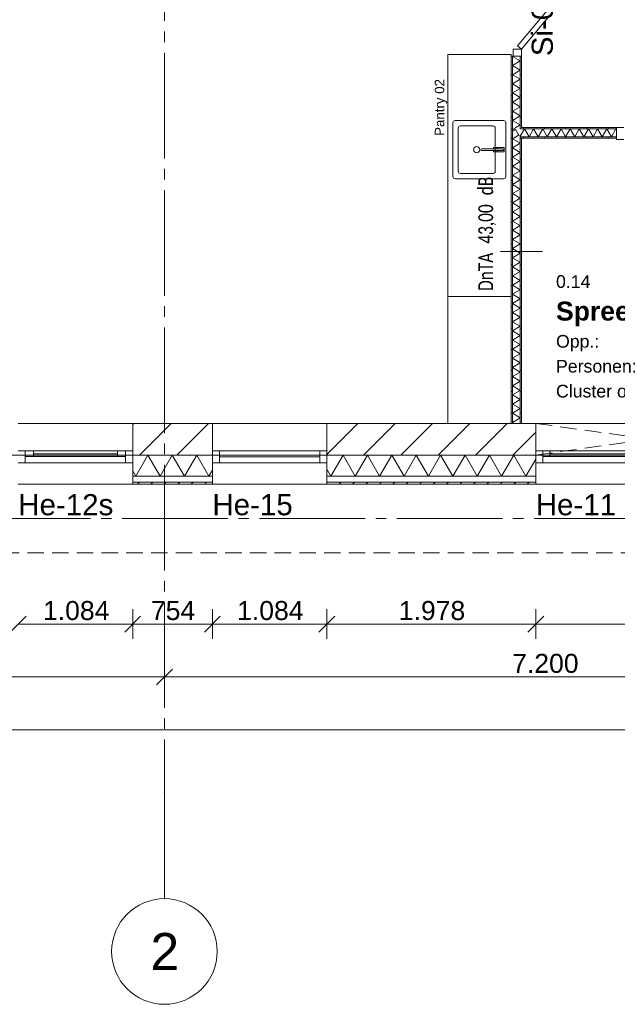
# Model space of a CAD drawing. Header units: millimetres. Extents: x 10 to 584, y 10 to 831.
# Tile 4 of 79: x 136 to 193, y 213 to 306. Entities that reach past the tile are written whole.
import ezdxf
from ezdxf.xclip import XClip

# ---------------------------------------------------------------- set-up
doc = ezdxf.new("R2010")
doc.units = ezdxf.units.MM
doc.header["$MEASUREMENT"] = 0
doc.header["$XCLIPFRAME"] = 0
for name, pattern in [('B0204', [13, 10, -1, 1, -1]), ('B0701', [2.3412, 1.56, -0.7812]), ('B0703', [4.687, 3.125, -1.562])]:
    doc.linetypes.add(name, pattern=pattern)
for name, color, linetype in [('21 Buitenwanden', 7, 'Continuous'), ('21 Buitenwanden Doorsnede-arcering', 7, 'Continuous'), ('21 Buitenwanden Laagscheidingslijnen', 7, 'Continuous'), ('21 Buitenwanden Raamlabels', 7, 'Continuous'), ('21 Buitenwanden Ramen', 7, 'Continuous'), ('22 NC Binnenwanden', 7, 'Continuous'), ('22 NC Binnenwanden Deuren', 7, 'Continuous'), ('22 NC Binnenwanden Deurlabels', 7, 'Continuous'), ('22 NC Binnenwanden Doorsnede-arcering', 7, 'Continuous'), ('22 NC Binnenwanden Laagscheidingslijnen', 7, 'Continuous'), ('23 Vloeren', 7, 'Continuous'), ('73 Keuken', 7, 'Continuous'), ('74 Sanitair', 7, 'Continuous'), ('82 Interieur', 7, 'Continuous'), ('A Stramien', 7, 'Continuous'), ('Maatvoering 1_ 50_100', 7, 'Continuous'), ('Tekst_dim 1_ 50_100', 7, 'Continuous'), ('Z Ruimtefuncties', 7, 'Continuous')]:
    doc.layers.add(name, color=color, linetype=linetype)
doc.styles.add('GENERATED_STYLE_1', font='txt')
doc.styles.add('GENERATED_STYLE_2', font='txt')
doc.styles.add('GENERATED_STYLE_3', font='txt')
pattern_1 = [(45, (78, 259.1879), (-0.636396, 0.636396), [])]
pattern_2 = [(45, (78, 259.188), (-1.767767, 1.767767), [])]
pattern_3 = [(90, (78, 259.1879), (-2, 0), [])]
pattern_4 = [(180, (78, 259.1879), (0, 2), [])]

# ---------------------------------------------------------------- blocks, each defined once
blk = doc.blocks.new('*X17')
at = {"layer": '21 Buitenwanden Doorsnede-arcering', "color": 7, "linetype": 'Continuous', "lineweight": 0}
for p, q in [((147.282, 263.188), (148.437, 265.188)), ((149.591, 263.188), (148.437, 265.188)), ((149.591, 263.188), (150.746, 265.188)), ((151.901, 263.188), (150.746, 265.188)), ((151.901, 263.188), (153.056, 265.188)), ((154.21, 263.188), (153.056, 265.188)), ((154.21, 263.188), (154.538, 263.755)), ((147.282, 263.188), (146.995, 263.686))]:
    blk.add_line(p, q, dxfattribs=at)
blk = doc.blocks.new('*X18')
at = {"layer": '21 Buitenwanden Doorsnede-arcering', "color": 7, "linetype": 'Continuous', "lineweight": 0}
for p, q in [((165.757, 263.188), (166.912, 265.188)), ((168.067, 263.188), (166.912, 265.188)), ((168.067, 263.188), (169.221, 265.188)), ((170.376, 263.188), (169.221, 265.188)), ((170.376, 263.188), (171.531, 265.188)), ((172.685, 263.188), (171.531, 265.188)), ((172.685, 263.188), (173.84, 265.188)), ((174.995, 263.188), (173.84, 265.188)), ((174.995, 263.188), (176.15, 265.188)), ((177.304, 263.188), (176.15, 265.188)), ((177.304, 263.188), (178.459, 265.188)), ((179.614, 263.188), (178.459, 265.188)), ((179.614, 263.188), (180.768, 265.188)), ((181.923, 263.188), (180.768, 265.188)), ((181.923, 263.188), (183.078, 265.188)), ((184.232, 263.188), (183.078, 265.188)), ((184.232, 263.188), (185.158, 264.79)), ((165.757, 263.188), (165.378, 263.846))]:
    blk.add_line(p, q, dxfattribs=at)
blk = doc.blocks.new('*X230')
at = {"layer": '22 NC Binnenwanden Doorsnede-arcering', "color": 7, "linetype": 'Continuous', "lineweight": 0}
for p, q in [((183.12, 295.886), (183.222, 296.063)), ((183.603, 295.403), (183.222, 296.063)), ((183.669, 295.337), (183.693, 295.379))]:
    blk.add_line(p, q, dxfattribs=at)
blk = doc.blocks.new('*X231')
at = {"layer": '22 NC Binnenwanden Doorsnede-arcering', "color": 7, "linetype": 'Continuous', "lineweight": 0}
for p, q in [((183.693, 295.379), (184.088, 296.063)), ((184.521, 295.313), (184.088, 296.063)), ((184.521, 295.313), (184.954, 296.063)), ((185.387, 295.313), (184.954, 296.063)), ((185.387, 295.313), (185.82, 296.063)), ((186.253, 295.313), (185.82, 296.063)), ((186.253, 295.313), (186.686, 296.063)), ((187.119, 295.313), (186.686, 296.063)), ((187.119, 295.313), (187.552, 296.063)), ((187.985, 295.313), (187.552, 296.063)), ((187.985, 295.313), (188.418, 296.063)), ((188.851, 295.313), (188.418, 296.063)), ((188.851, 295.313), (189.284, 296.063)), ((189.717, 295.313), (189.284, 296.063)), ((189.717, 295.313), (190.15, 296.063)), ((190.583, 295.313), (190.15, 296.063)), ((190.583, 295.313), (191.016, 296.063)), ((191.449, 295.313), (191.016, 296.063)), ((191.449, 295.313), (191.882, 296.063)), ((192.315, 295.313), (191.882, 296.063)), ((192.315, 295.313), (192.748, 296.063)), ((192.818, 295.942), (192.748, 296.063))]:
    blk.add_line(p, q, dxfattribs=at)
blk = doc.blocks.new('*X487')
at = {"layer": '22 NC Binnenwanden Doorsnede-arcering', "color": 7, "linetype": 'Continuous', "lineweight": 0}
for p, q in [((183.264, 295.313), (182.943, 295.128)), ((183.693, 294.695), (182.943, 295.128)), ((183.693, 294.695), (182.943, 294.262)), ((183.693, 293.829), (182.943, 294.262)), ((183.693, 293.829), (182.943, 293.396)), ((183.693, 292.963), (182.943, 293.396)), ((183.693, 292.963), (182.943, 292.53)), ((183.693, 292.097), (182.943, 292.53)), ((183.693, 292.097), (182.943, 291.664)), ((183.693, 291.231), (182.943, 291.664)), ((183.693, 291.231), (182.943, 290.798)), ((183.693, 290.365), (182.943, 290.798)), ((183.693, 290.365), (182.943, 289.932)), ((183.693, 289.499), (182.943, 289.932)), ((183.693, 289.499), (182.943, 289.066)), ((183.693, 288.633), (182.943, 289.066)), ((183.693, 288.633), (182.943, 288.2)), ((183.693, 287.767), (182.943, 288.2)), ((183.693, 287.767), (182.943, 287.334)), ((183.693, 286.901), (182.943, 287.334)), ((183.693, 286.901), (182.943, 286.468)), ((183.693, 286.035), (182.943, 286.468)), ((183.693, 286.035), (182.943, 285.602)), ((183.693, 285.169), (182.943, 285.602)), ((183.693, 285.169), (182.943, 284.736)), ((183.693, 284.303), (182.943, 284.736)), ((183.693, 284.303), (182.943, 283.87)), ((183.693, 283.437), (182.943, 283.87)), ((183.693, 283.437), (182.943, 283.004)), ((183.693, 282.571), (182.943, 283.004)), ((183.693, 282.571), (182.943, 282.138)), ((183.693, 281.705), (182.943, 282.138)), ((183.693, 281.705), (182.943, 281.272)), ((183.693, 280.839), (182.943, 281.272)), ((183.693, 280.839), (182.943, 280.406)), ((183.693, 279.973), (182.943, 280.406)), ((183.693, 279.973), (182.943, 279.539)), ((183.693, 279.106), (182.943, 279.539)), ((183.693, 279.106), (182.943, 278.673)), ((183.693, 278.24), (182.943, 278.673)), ((183.693, 278.24), (182.943, 277.807)), ((183.693, 277.374), (182.943, 277.807)), ((183.693, 277.374), (182.943, 276.941)), ((183.693, 276.508), (182.943, 276.941)), ((183.693, 276.508), (182.943, 276.075)), ((183.693, 275.642), (182.943, 276.075)), ((183.693, 275.642), (182.943, 275.209)), ((183.693, 274.776), (182.943, 275.209)), ((183.693, 274.776), (182.943, 274.343)), ((183.693, 273.91), (182.943, 274.343)), ((183.693, 273.91), (182.943, 273.477)), ((183.693, 273.044), (182.943, 273.477)), ((183.693, 273.044), (182.943, 272.611)), ((183.693, 272.178), (182.943, 272.611)), ((183.693, 272.178), (182.943, 271.745)), ((183.693, 271.312), (182.943, 271.745)), ((183.693, 271.312), (182.943, 270.879)), ((183.693, 270.446), (182.943, 270.879)), ((183.693, 270.446), (182.943, 270.013)), ((183.693, 269.58), (182.943, 270.013)), ((183.693, 269.58), (182.943, 269.147)), ((183.693, 268.714), (182.943, 269.147)), ((183.693, 268.714), (182.943, 268.281)), ((183.105, 268.188), (182.943, 268.281))]:
    blk.add_line(p, q, dxfattribs=at)
blk = doc.blocks.new('*X488')
at = {"layer": '22 NC Binnenwanden Doorsnede-arcering', "color": 7, "linetype": 'Continuous', "lineweight": 0}
for p, q in [((182.987, 296.019), (182.943, 295.994)), ((183.106, 295.9), (182.943, 295.994)), ((183.536, 295.47), (183.264, 295.313))]:
    blk.add_line(p, q, dxfattribs=at)
blk = doc.blocks.new('*X498')
at = {"layer": '22 NC Binnenwanden Doorsnede-arcering', "color": 7, "linetype": 'Continuous', "lineweight": 0}
blk.add_line((183.279, 296.188), (183.063, 296.063), dxfattribs=at)
blk = doc.blocks.new('*X499')
at = {"layer": '22 NC Binnenwanden Doorsnede-arcering', "color": 7, "linetype": 'Continuous', "lineweight": 0}
for p, q in [((182.97, 302.938), (182.943, 302.922)), ((183.693, 302.489), (182.943, 302.922)), ((183.693, 302.489), (182.943, 302.056)), ((183.693, 301.623), (182.943, 302.056)), ((183.693, 301.623), (182.943, 301.19)), ((183.693, 300.757), (182.943, 301.19)), ((183.693, 300.757), (182.943, 300.324)), ((183.693, 299.891), (182.943, 300.324)), ((183.693, 299.891), (182.943, 299.458)), ((183.693, 299.025), (182.943, 299.458)), ((183.693, 299.025), (182.943, 298.592)), ((183.693, 298.159), (182.943, 298.592)), ((183.693, 298.159), (182.943, 297.726)), ((183.693, 297.293), (182.943, 297.726)), ((183.693, 297.293), (182.943, 296.86)), ((183.693, 296.427), (182.943, 296.86)), ((183.693, 296.427), (183.279, 296.188))]:
    blk.add_line(p, q, dxfattribs=at)
blk = doc.blocks.new('Drawing_2_2', base_point=(78, 259.188))
at = {"layer": '21 Buitenwanden Doorsnede-arcering', "linetype": 'Continuous', "lineweight": 0, "true_color": 0x000000}
h = blk.add_hatch(dxfattribs=at)
h.set_pattern_fill('130_Kalkzandsteen_0002', color=18, style=0, pattern_type=2)
h.set_pattern_definition(pattern_2)
h.paths.add_polyline_path([(146.995, 265.188), (154.538, 265.188), (154.538, 268.188), (146.995, 268.188)])
h = blk.add_hatch(dxfattribs=at)
h.set_pattern_fill('130_Kalkzandsteen_0002', color=18, style=0, pattern_type=2)
h.set_pattern_definition(pattern_2)
h.paths.add_polyline_path([(165.378, 268.188), (165.378, 265.188), (185.158, 265.188), (185.158, 268.188)])
h = blk.add_hatch(dxfattribs=at)
h.set_pattern_fill('310_Naaldhout__01__0002', color=18, style=0, pattern_type=2)
h.set_pattern_definition(pattern_1)
h.paths.add_polyline_path([(146.995, 262.628), (146.995, 262.448), (154.538, 262.448), (154.538, 262.628)])
h = blk.add_hatch(dxfattribs=at)
h.set_pattern_fill('310_Naaldhout__01__0002', color=18, style=0, pattern_type=2)
h.set_pattern_definition(pattern_1)
h.paths.add_polyline_path([(185.158, 262.628), (165.378, 262.628), (165.378, 262.448), (185.158, 262.448)])
at = {"layer": '22 NC Binnenwanden Doorsnede-arcering', "linetype": 'Continuous', "lineweight": 0, "true_color": 0x000000}
h = blk.add_hatch(dxfattribs=at)
h.set_pattern_fill('930_Lijnen_vert_200_0002', color=18, style=0, pattern_type=2)
h.set_pattern_definition(pattern_4)
h.paths.add_polyline_path([(182.818, 296.188), (182.943, 296.188), (182.943, 302.938), (182.818, 302.938)])
h = blk.add_hatch(dxfattribs=at)
h.set_pattern_fill('930_Lijnen_vert_200_0002', color=18, style=0, pattern_type=2)
h.set_pattern_definition(pattern_4)
h.paths.add_polyline_path([(183.693, 296.188), (183.818, 296.188), (183.818, 302.938), (183.693, 302.938)])
h = blk.add_hatch(dxfattribs=at)
h.set_pattern_fill('930_Lijnen_vert_200_0002', color=18, style=0, pattern_type=2)
h.set_pattern_definition(pattern_3)
h.paths.add_polyline_path([(182.818, 296.188), (182.943, 296.063), (182.943, 296.188)])
h = blk.add_hatch(dxfattribs=at)
h.set_pattern_fill('930_Lijnen_vert_200_0002', color=18, style=0, pattern_type=2)
h.set_pattern_definition(pattern_4)
h.paths.add_polyline_path([(182.818, 296.063), (182.943, 296.063), (182.818, 296.188)])
h = blk.add_hatch(dxfattribs=at)
h.set_pattern_fill('930_Lijnen_vert_200_0002', color=18, style=0, pattern_type=2)
h.set_pattern_definition(pattern_4)
h.paths.add_polyline_path([(182.818, 296.063), (182.818, 268.188), (182.943, 268.188), (182.943, 296.063)])
h = blk.add_hatch(dxfattribs=at)
h.set_pattern_fill('930_Lijnen_vert_200_0002', color=18, style=0, pattern_type=2)
h.set_pattern_definition(pattern_3)
h.paths.add_polyline_path([(183.818, 296.188), (183.693, 296.188), (183.693, 296.063), (183.818, 296.063)])
h = blk.add_hatch(dxfattribs=at)
h.set_pattern_fill('930_Lijnen_vert_200_0002', color=18, style=0, pattern_type=2)
h.set_pattern_definition(pattern_3)
h.paths.add_polyline_path([(183.818, 296.188), (183.818, 296.063), (192.818, 296.063), (192.818, 296.188)])
h = blk.add_hatch(dxfattribs=at)
h.set_pattern_fill('930_Lijnen_vert_200_0002', color=18, style=0, pattern_type=2)
h.set_pattern_definition(pattern_4)
h.paths.add_polyline_path([(183.693, 295.313), (183.818, 295.188), (183.818, 295.313)])
h = blk.add_hatch(dxfattribs=at)
h.set_pattern_fill('930_Lijnen_vert_200_0002', color=18, style=0, pattern_type=2)
h.set_pattern_definition(pattern_4)
h.paths.add_polyline_path([(183.693, 295.188), (183.818, 295.188), (183.693, 295.313)])
h = blk.add_hatch(dxfattribs=at)
h.set_pattern_fill('930_Lijnen_vert_200_0002', color=18, style=0, pattern_type=2)
h.set_pattern_definition(pattern_4)
h.paths.add_polyline_path([(183.693, 295.188), (183.693, 268.188), (183.818, 268.188), (183.818, 295.188)])
h = blk.add_hatch(dxfattribs=at)
h.set_pattern_fill('930_Lijnen_vert_200_0002', color=18, style=0, pattern_type=2)
h.set_pattern_definition(pattern_3)
h.paths.add_polyline_path([(183.818, 295.313), (183.818, 295.188), (192.818, 295.188), (192.818, 295.313)])
at = {"layer": '21 Buitenwanden', "color": 3, "linetype": 'Continuous', "lineweight": 0}
for p, q in [((146.995, 265.588), (146.995, 268.188)), ((154.538, 265.588), (154.538, 268.188)), ((165.378, 265.588), (165.378, 268.188)), ((146.995, 265.188), (146.995, 265.588)), ((154.538, 265.188), (154.538, 265.588)), ((165.378, 265.188), (165.378, 265.588))]:
    blk.add_line(p, q, dxfattribs=at)
at = {"layer": '21 Buitenwanden', "color": 9, "linetype": 'B0701', "lineweight": 0}
for p, q in [((185.158, 265.188), (206.757, 268.188)), ((185.158, 268.188), (206.757, 265.188))]:
    blk.add_line(p, q, dxfattribs=at)
at = {"layer": '21 Buitenwanden', "color": 1, "linetype": 'Continuous', "lineweight": 0}
for p, q in [((146.995, 264.448), (146.995, 265.188)), ((154.538, 264.448), (154.538, 265.188)), ((165.378, 264.448), (165.378, 265.188)), ((185.158, 264.448), (185.158, 265.188)), ((146.995, 263.188), (146.995, 264.448)), ((154.538, 263.188), (154.538, 264.448)), ((165.378, 263.188), (165.378, 264.448)), ((185.158, 263.188), (185.158, 264.448))]:
    blk.add_line(p, q, dxfattribs=at)
at = {"layer": '21 Buitenwanden', "color": 9, "linetype": 'Continuous', "lineweight": 0}
for p, q in [((146.995, 262.628), (146.995, 263.188)), ((154.538, 262.628), (154.538, 263.188)), ((165.378, 262.628), (165.378, 263.188)), ((185.158, 262.628), (185.158, 263.188))]:
    blk.add_line(p, q, dxfattribs=at)
at = {"layer": '21 Buitenwanden', "color": 2, "linetype": 'Continuous', "lineweight": 0}
for p, q in [((146.995, 262.448), (146.995, 262.628)), ((154.538, 262.448), (154.538, 262.628)), ((165.378, 262.448), (165.378, 262.628)), ((185.158, 262.448), (185.158, 262.628))]:
    blk.add_line(p, q, dxfattribs=at)
at = {"layer": '21 Buitenwanden', "color": 3, "linetype": 'Continuous', "lineweight": 0, "flags": 128}
for points in [[(154.538, 268.188), (146.995, 268.188)], [(185.158, 268.188), (165.378, 268.188)]]:
    blk.add_lwpolyline(points, dxfattribs=at)
at = {"layer": '21 Buitenwanden', "color": 1, "linetype": 'B0703', "lineweight": 0, "flags": 128}
for points in [[(185.158, 268.188), (185.158, 265.188)], [(185.158, 265.188), (206.757, 265.188)]]:
    blk.add_lwpolyline(points, dxfattribs=at)
at = {"layer": '21 Buitenwanden', "color": 2, "linetype": 'Continuous', "lineweight": 0, "flags": 128}
for points in [[(146.995, 262.448), (154.538, 262.448)], [(165.378, 262.448), (185.158, 262.448)]]:
    blk.add_lwpolyline(points, dxfattribs=at)
at = {"layer": '21 Buitenwanden Laagscheidingslijnen', "color": 3, "linetype": 'Continuous', "lineweight": 0}
for p, q in [((146.995, 265.188), (154.538, 265.188)), ((165.378, 265.188), (185.158, 265.188))]:
    blk.add_line(p, q, dxfattribs=at)
at = {"layer": '21 Buitenwanden Laagscheidingslijnen', "color": 1, "linetype": 'Continuous', "lineweight": 0}
for p, q in [((146.995, 263.188), (154.538, 263.188)), ((165.378, 263.188), (185.158, 263.188))]:
    blk.add_line(p, q, dxfattribs=at)
at = {"layer": '21 Buitenwanden Laagscheidingslijnen', "color": 2, "linetype": 'Continuous', "lineweight": 0}
for p, q in [((146.995, 262.628), (154.538, 262.628)), ((165.378, 262.628), (185.158, 262.628))]:
    blk.add_line(p, q, dxfattribs=at)
at = {"layer": '21 Buitenwanden Ramen', "color": 9, "linetype": 'Continuous', "lineweight": 0}
for p, q in [((146.995, 268.188), (136.155, 268.188)), ((165.378, 268.188), (154.538, 268.188)), ((207.058, 268.188), (185.158, 268.188)), ((146.995, 262.628), (146.995, 263.188)), ((154.538, 262.628), (154.538, 263.188)), ((165.378, 262.628), (165.378, 263.188)), ((185.158, 262.628), (185.158, 263.188)), ((146.995, 262.448), (136.155, 262.448)), ((165.378, 262.448), (154.538, 262.448)), ((207.058, 262.448), (185.158, 262.448))]:
    blk.add_line(p, q, dxfattribs=at)
at = {"layer": '21 Buitenwanden Ramen', "color": 3, "linetype": 'Continuous', "lineweight": 0}
for p, q in [((146.995, 265.588), (146.995, 268.188)), ((154.538, 265.588), (154.538, 268.188)), ((165.378, 265.588), (165.378, 268.188)), ((185.158, 265.588), (185.158, 268.188)), ((146.995, 265.188), (146.995, 265.588)), ((146.995, 265.188), (146.995, 265.588)), ((154.538, 265.188), (154.538, 265.588)), ((154.538, 265.188), (154.538, 265.588)), ((165.378, 265.188), (165.378, 265.588)), ((165.378, 265.188), (165.378, 265.588)), ((185.158, 265.188), (185.158, 265.588)), ((185.158, 265.188), (185.158, 265.588))]:
    blk.add_line(p, q, dxfattribs=at)
at = {"layer": '21 Buitenwanden Ramen', "color": 1, "linetype": 'Continuous', "lineweight": 0}
for p, q in [((136.825, 265.588), (136.155, 265.588)), ((136.825, 265.048), (136.825, 265.588)), ((137.605, 265.588), (136.825, 265.588)), ((136.825, 265.588), (136.825, 265.048)), ((136.825, 264.448), (136.825, 265.048)), ((136.825, 265.048), (137.605, 265.048)), ((145.545, 265.588), (137.605, 265.588)), ((137.605, 265.048), (137.605, 265.588)), ((145.545, 265.588), (137.605, 265.588)), ((145.545, 265.318), (137.605, 265.318)), ((137.605, 265.048), (145.545, 265.048)), ((146.325, 265.588), (145.545, 265.588)), ((145.545, 265.588), (145.545, 265.048)), ((145.545, 265.048), (146.325, 265.048)), ((146.995, 265.588), (146.325, 265.588)), ((146.325, 265.588), (146.325, 265.048)), ((146.325, 265.048), (146.325, 265.588)), ((146.325, 265.048), (146.325, 264.448)), ((146.995, 264.448), (146.995, 265.188)), ((146.995, 264.448), (146.995, 265.188)), ((155.208, 265.588), (154.538, 265.588)), ((154.538, 264.448), (154.538, 265.188)), ((154.538, 264.448), (154.538, 265.188)), ((155.208, 264.448), (155.208, 265.588)), ((164.708, 265.588), (155.208, 265.588)), ((164.708, 265.018), (155.208, 265.018)), ((165.378, 265.588), (164.708, 265.588)), ((164.708, 265.588), (164.708, 264.448)), ((165.378, 264.448), (165.378, 265.188)), ((165.378, 264.448), (165.378, 265.188)), ((185.828, 265.588), (185.158, 265.588)), ((185.158, 264.448), (185.158, 265.188)), ((185.158, 264.448), (185.158, 265.188)), ((185.828, 265.048), (185.828, 265.588)), ((186.498, 265.588), (185.828, 265.588)), ((185.828, 265.588), (185.828, 265.048)), ((185.828, 264.448), (185.828, 265.048)), ((185.828, 265.048), (186.498, 265.048)), ((195.603, 265.588), (186.498, 265.588)), ((186.498, 265.048), (186.498, 265.588)), ((195.603, 265.588), (186.498, 265.588)), ((195.603, 265.318), (186.498, 265.318)), ((186.498, 265.048), (195.603, 265.048)), ((136.155, 264.448), (136.825, 264.448)), ((136.825, 264.448), (146.325, 264.448)), ((146.325, 264.448), (146.995, 264.448)), ((146.995, 263.188), (146.995, 264.448)), ((154.538, 264.448), (155.208, 264.448)), ((154.538, 263.188), (154.538, 264.448)), ((155.208, 264.448), (164.708, 264.448)), ((164.708, 264.448), (165.378, 264.448)), ((165.378, 263.188), (165.378, 264.448)), ((185.158, 264.448), (185.828, 264.448)), ((185.158, 263.188), (185.158, 264.448)), ((185.828, 264.448), (196.273, 264.448))]:
    blk.add_line(p, q, dxfattribs=at)
at = {"layer": '21 Buitenwanden Ramen', "color": 2, "linetype": 'Continuous', "lineweight": 0}
for p, q in [((146.995, 262.448), (146.995, 262.628)), ((154.538, 262.448), (154.538, 262.628)), ((165.378, 262.448), (165.378, 262.628)), ((185.158, 262.448), (185.158, 262.628))]:
    blk.add_line(p, q, dxfattribs=at)
at = {"layer": '22 NC Binnenwanden', "color": 1, "linetype": 'Continuous', "lineweight": 0}
for p, q in [((182.943, 302.938), (182.818, 302.938)), ((183.018, 302.938), (182.943, 302.938)), ((183.693, 302.938), (183.018, 302.938)), ((183.818, 302.938), (183.693, 302.938)), ((192.818, 296.188), (192.818, 296.063)), ((192.818, 296.063), (192.818, 295.313)), ((192.818, 295.313), (192.818, 295.188))]:
    blk.add_line(p, q, dxfattribs=at)
at = {"layer": '22 NC Binnenwanden', "color": 1, "linetype": 'Continuous', "lineweight": 0, "flags": 128}
for points in [[(182.818, 302.938), (182.818, 296.188)], [(183.818, 296.188), (183.818, 302.938)], [(182.818, 296.188), (182.818, 268.188)], [(192.818, 296.188), (183.818, 296.188)], [(183.818, 295.188), (192.818, 295.188)], [(183.818, 268.188), (183.818, 295.188)], [(182.943, 268.188), (182.818, 268.188)], [(183.693, 268.188), (182.943, 268.188)], [(183.818, 268.188), (183.693, 268.188)]]:
    blk.add_lwpolyline(points, dxfattribs=at)
at = {"layer": '22 NC Binnenwanden Deuren', "color": 1, "linetype": 'Continuous', "lineweight": 0}
for p, q in [((183.434, 303.928), (188.916, 310.495)), ((189.299, 310.174), (183.818, 303.608)), ((183.818, 303.608), (183.434, 303.928)), ((182.943, 302.938), (182.818, 302.938)), ((183.018, 302.938), (182.943, 302.938)), ((183.018, 302.938), (183.018, 303.608)), ((183.018, 303.608), (183.818, 303.608)), ((183.818, 302.938), (183.018, 302.938)), ((183.693, 302.938), (183.018, 302.938)), ((183.693, 302.938), (183.018, 302.938)), ((183.818, 302.938), (183.693, 302.938)), ((183.818, 302.938), (183.693, 302.938)), ((183.818, 303.608), (183.818, 302.938)), ((193.488, 296.188), (192.818, 296.188)), ((192.818, 296.188), (192.818, 295.048)), ((192.818, 296.188), (192.818, 296.063)), ((192.818, 296.188), (192.818, 296.063)), ((192.818, 296.063), (192.818, 295.313)), ((192.818, 296.063), (192.818, 295.313)), ((192.818, 295.313), (192.818, 295.188)), ((192.818, 295.313), (192.818, 295.188)), ((192.818, 295.048), (193.488, 295.048))]:
    blk.add_line(p, q, dxfattribs=at)
at = {"layer": '22 NC Binnenwanden Laagscheidingslijnen', "color": 9, "linetype": 'Continuous', "lineweight": 0}
for p, q in [((182.943, 296.188), (182.943, 302.938)), ((183.693, 296.188), (183.693, 302.938)), ((182.943, 296.188), (182.943, 296.063)), ((182.943, 296.188), (182.943, 296.063)), ((182.943, 268.188), (182.943, 296.063)), ((183.693, 296.063), (183.693, 296.188)), ((183.693, 296.063), (183.693, 296.188)), ((183.693, 296.063), (183.818, 296.063)), ((183.818, 296.063), (192.818, 296.063)), ((183.818, 295.313), (183.693, 295.313)), ((183.818, 295.313), (183.693, 295.313)), ((183.693, 268.188), (183.693, 295.313)), ((183.818, 295.313), (192.818, 295.313))]:
    blk.add_line(p, q, dxfattribs=at)
for p in [(182.943, 296.063), (183.693, 295.313)]:
    blk.add_point(p, dxfattribs=at)
at = {"layer": '23 Vloeren', "color": 1, "linetype": 'Continuous', "lineweight": 0, "flags": 128}
blk.add_lwpolyline([(96, 265.188), (370, 265.188), (370, 439.188), (366, 439.188), (366, 570.048), (420.61, 570.048), (420.61, 554.048), (510, 554.048), (510, 626.688), (459.924, 626.688), (459.924, 683.688), (510, 683.688), (510, 757.188), (294, 757.188), (294, 763.188), (78, 763.188), (78, 475.188), (96, 475.188)], close=True, dxfattribs=at)
at = {"layer": '23 Vloeren', "color": 1, "linetype": 'B0701', "lineweight": 0, "flags": 128}
blk.add_lwpolyline([(74.76, 472.288), (74.76, 255.948), (373.24, 255.948), (373.24, 505.188)], dxfattribs=at)
at = {"layer": '74 Sanitair', "color": 1, "linetype": 'Continuous', "lineweight": 0}
for p, q in [((176.818, 297.088), (176.818, 303.088)), ((176.818, 303.088), (182.818, 303.088)), ((182.818, 297.088), (182.818, 303.088)), ((176.818, 285.188), (176.818, 291.188)), ((182.818, 285.188), (182.818, 291.188)), ((176.818, 280.188), (176.818, 285.188)), ((182.818, 280.188), (182.818, 285.188))]:
    blk.add_line(p, q, dxfattribs=at)
at = {"layer": '82 Interieur', "color": 1, "linetype": 'Continuous', "lineweight": 0}
for p, q in [((176.818, 291.088), (176.818, 297.088)), ((182.818, 291.088), (182.818, 297.088)), ((177.818, 292.038), (177.818, 296.138)), ((178.018, 296.338), (181.118, 296.338)), ((181.318, 296.138), (181.318, 292.038)), ((181.118, 291.838), (178.018, 291.838)), ((176.818, 274.188), (176.818, 280.188)), ((176.818, 280.188), (182.818, 280.188)), ((182.818, 280.188), (182.818, 274.188)), ((176.818, 268.188), (176.818, 274.188)), ((182.818, 274.188), (182.818, 268.188))]:
    blk.add_line(p, q, dxfattribs=at)
at = {"layer": '82 Interieur', "color": 1, "linetype": 'Continuous', "lineweight": 0, "flags": 128}
for points in [[(177.318, 291.538), (177.318, 296.638, -0.414214), (177.518, 296.838), (182.118, 296.838, -0.414214), (182.318, 296.638), (182.318, 291.538, -0.414214), (182.118, 291.338), (177.518, 291.338, -0.414214)], [(180.039, 293.998, -1), (180.04, 294.178), (182.018, 294.178, -1), (182.018, 293.998)], [(181.508, 293.888), (181.508, 293.998), (182.018, 293.998, 1), (182.018, 294.178), (181.508, 294.178), (181.508, 294.288), (182.158, 294.288), (182.158, 293.888)]]:
    blk.add_lwpolyline(points, format="xyb", close=True, dxfattribs=at)
for points in [[(181.148, 294.285), (181.498, 294.285), (181.498, 294.178), (181.148, 294.178)], [(181.148, 293.891), (181.148, 293.998), (181.498, 293.998), (181.498, 293.891)]]:
    blk.add_lwpolyline(points, close=True, dxfattribs=at)
at = {"layer": '82 Interieur', "color": 1, "linetype": 'Continuous', "lineweight": 0}
blk.add_circle((179.568, 294.088), 0.3, dxfattribs=at)
for centre, start, end in [((178.018, 296.138), 90, 180), ((181.118, 296.138), 0, 90), ((178.018, 292.038), 180, 270), ((181.118, 292.038), 270, 0)]:
    blk.add_arc(centre, 0.2, start, end, dxfattribs=at)
blk.add_point((177.818, 292.038), dxfattribs=at)
at = {"layer": 'A Stramien', "color": 9, "linetype": 'B0204', "lineweight": 0}
for p, q in [((150, 784.271), (150, 233.204)), ((68, 259.188), (520.556, 259.188)), ((150, 233.204), (150, 223.204))]:
    blk.add_line(p, q, dxfattribs=at)
at = {"layer": 'A Stramien', "color": 1, "linetype": 'Continuous', "lineweight": 0}
for p, q in [((150, 242.782), (150, 245.594)), ((78, 244.188), (150, 244.188)), ((150.75, 244.938), (149.25, 243.438)), ((150, 244.188), (222, 244.188)), ((78, 239.188), (510, 239.188))]:
    blk.add_line(p, q, dxfattribs=at)
at = {"layer": 'A Stramien', "color": 2, "linetype": 'Continuous', "lineweight": 0, "flags": 128}
blk.add_lwpolyline([(150, 213.204, 1), (150, 223.204, 1)], format="xyb", close=True, dxfattribs=at)
at = {"layer": 'A Stramien', "color": 9, "linetype": 'B0204', "lineweight": 0}
blk.add_point((150, 233.204), dxfattribs=at)
blk.add_point((150, 233.204), dxfattribs=at)
at = {"layer": 'Maatvoering 1_ 50_100', "color": 1, "linetype": 'Continuous', "lineweight": 0}
for p, q in [((136.905, 249.938), (135.405, 248.438)), ((147.745, 249.938), (146.245, 248.438)), ((146.995, 247.782), (146.995, 250.594)), ((155.288, 249.938), (153.788, 248.438)), ((154.538, 247.782), (154.538, 250.594)), ((166.128, 249.938), (164.628, 248.438)), ((165.378, 247.782), (165.378, 250.594)), ((185.908, 249.938), (184.408, 248.438)), ((185.158, 247.782), (185.158, 250.594)), ((136.155, 249.188), (146.995, 249.188)), ((146.995, 249.188), (154.538, 249.188)), ((154.538, 249.188), (165.378, 249.188)), ((165.378, 249.188), (185.158, 249.188)), ((185.158, 249.188), (207.058, 249.188))]:
    blk.add_line(p, q, dxfattribs=at)
at = {"layer": 'Tekst_dim 1_ 50_100', "color": 1, "linetype": 'Continuous', "lineweight": 0}
for p, q in [((181.828, 284.459), (181.818, 284.459)), ((185.808, 284.459), (181.828, 284.459))]:
    blk.add_line(p, q, dxfattribs=at)
at = {"layer": '73 Keuken', "color": 4, "linetype": 'Continuous', "lineweight": 0}
for name in ['*X499', '*X488', '*X498', '*X230', '*X231', '*X487', '*X17', '*X18']:
    blk.add_blockref(name, (0, 0), dxfattribs=at)
at = {"layer": '21 Buitenwanden Raamlabels', "color": 2, "linetype": 'Continuous', "lineweight": 0, "char_height": 2, "attachment_point": 1, "style": 'GENERATED_STYLE_1'}
for s, insert in [('\\A1;{\\pql;\\fArial|b0|i0|c0|p38;He-12s}', (136.155, 261.491)), ('\\A1;{\\pql;\\fArial|b0|i0|c0|p38;He-15}', (154.538, 261.491)), ('\\A1;{\\pql;\\fArial|b0|i0|c0|p38;He-11}', (185.158, 261.491))]:
    blk.add_mtext(s, dxfattribs=dict(at, insert=insert))
at = {"layer": '22 NC Binnenwanden Deurlabels', "color": 2, "linetype": 'Continuous', "lineweight": 0, "insert": (184.775, 302.938), "char_height": 2, "attachment_point": 1, "rotation": 90, "style": 'GENERATED_STYLE_1'}
blk.add_mtext('\\A1;{\\pql;\\fArial|b0|i0|c0|p38;Si-03}', dxfattribs=at)
at = {"layer": 'A Stramien', "color": 2, "linetype": 'Continuous', "lineweight": 0, "insert": (182.923, 244.548), "char_height": 1.8, "width": 6.15497, "attachment_point": 7, "style": 'GENERATED_STYLE_1'}
blk.add_mtext('\\A1;{\\pql;\\fArial|b0|i0|c0|p38;7.200}', dxfattribs=at)
at = {"layer": 'A Stramien', "color": 2, "linetype": 'Continuous', "lineweight": 0, "insert": (148.672, 219.954), "char_height": 3.5, "attachment_point": 1, "style": 'GENERATED_STYLE_1'}
blk.add_mtext('\\A1;{\\pql;\\pt0;\\fArial|b0|i0|c0|p38;2}', dxfattribs=at)
at = {"layer": 'Maatvoering 1_ 50_100', "color": 2, "linetype": 'Continuous', "lineweight": 0, "char_height": 1.8, "attachment_point": 7, "style": 'GENERATED_STYLE_1'}
for s, insert, width in [('\\A1;{\\pql;\\fArial|b0|i0|c0|p38;1.084}', (138.497, 249.548), 6.15497), ('\\A1;{\\pql;\\fArial|b0|i0|c0|p38;754}', (148.717, 249.548), 4.09784), ('\\A1;{\\pql;\\fArial|b0|i0|c0|p38;1.084}', (156.88, 249.548), 6.15497), ('\\A1;{\\pql;\\fArial|b0|i0|c0|p38;1.978}', (172.19, 249.548), 6.15497)]:
    blk.add_mtext(s, dxfattribs=dict(at, insert=insert, width=width))
at = {"layer": 'Tekst_dim 1_ 50_100', "color": 2, "linetype": 'Continuous', "lineweight": 0, "rotation": 90}
for s, insert, char_height, attachment_point, style in [('\\A1;{\\pql;\\fArial|b0|i0|c0|p38;Pantry 0\\fArial|b0|i0|c0|p38;2}', (176.769, 295.397), 0.9, 7, 'GENERATED_STYLE_1'), ('\\A1;{\\W0.750000x;\\pql;\\pt0,30;\\fCalibri|b0|i0|c0|p34;DnTA \\fCalibri|b0|i0|c0|p34;\\A1{\\H.66x;\\S^  ;}\\fCalibri|b0|i0|c0|p34;\\fCalibri|b0|i0|c0|p34;\\A1{\\H.66x;\\S^  ;}\\fCalibri|b0|i0|c0|p34;\\fCalibri|b0|i0|c0|p34;\\fCalibri|b0|i0|c0|p34;\\fCalibri|b0|i0|c0|p34;\\fCalibri|b0|i0|c0|p34;\\fCalibri|b0|i0|c0|p34;43,00 \\fCalibri|b0|i0|c0|p34;\\A1{\\H.66x;\\S^  ;}\\fCalibri|b0|i0|c0|p34;\\fCalibri|b0|i0|c0|p34;\\A1{\\H.66x;\\S^  ;}\\fCalibri|b0|i0|c0|p34;\\fCalibri|b0|i0|c0|p34;\\fCalibri|b0|i0|c0|p34;\\fCalibri|b0|i0|c0|p34;\\fCalibri|b0|i0|c0|p34;\\fCalibri|b0|i0|c0|p34;dB\\fCalibri|b0|i0|c0|p34;\\A1{\\H.66x;\\S^  ;}\\fCalibri|b0|i0|c0|p34;\\fCalibri|b0|i0|c0|p34;\\A1{\\H.66x;\\S^  ;}\\fCalibri|b0|i0|c0|p34;\\fCalibri|b0|i0|c0|p34;\\fCalibri|b0|i0|c0|p34;\\fCalibri|b0|i0|c0|p34;\\fCalibri|b0|i0|c0|p34;\\fCalibri|b0|i0|c0|p34;\\fCalibri|b0|i0|c0|p34;\\fCalibri|b0|i0|c0|p34;\\fCalibri|b0|i0|c0|p34;\\fCalibri|b0|i0|c0|p34;\\fCalibri|b0|i0|c0|p34;\\fCalibri|b0|i0|c0|p34;\\fCalibri|b0|i0|c0|p34;\\fCalibri|b0|i0|c0|p34;\\fCalibri|b0|i0|c0|p34;\\fCalibri|b0|i0|c0|p34;\\fCalibri|b0|i0|c0|p34;\\fCalibri|b0|i0|c0|p34;\\fCalibri|b0|i0|c0|p34;\\fCalibri|b0|i0|c0|p34;\\fCalibri|b0|i0|c0|p34;\\fCalibri|b0|i0|c0|p34;\\fCalibri|b0|i0|c0|p34;\\fCalibri|b0|i0|c0|p34;\\fCalibri|b0|i0|c0|p34;\\fCalibri|b0|i0|c0|p34;}', (179.719, 280.725), 1.4, 1, 'GENERATED_STYLE_3')]:
    blk.add_mtext(s, dxfattribs=dict(at, insert=insert, char_height=char_height, attachment_point=attachment_point, style=style))
at = {"layer": 'Z Ruimtefuncties', "color": 2, "linetype": 'Continuous', "lineweight": 0, "attachment_point": 1}
for s, insert, char_height, style in [('\\A1;{\\pql;\\pt0;\\fArial|b0|i0|c0|p38;0.14}', (187.076, 282.21), 1.2, 'GENERATED_STYLE_1'), ('\\A1;{\\pql;\\pt0;\\fArial|b1|i0|c0|p38;Spreekkamer}', (187.076, 279.715), 1.8, 'GENERATED_STYLE_2'), ('\\A1;{\\pql;\\pt0;\\fArial|b0|i0|c0|p38;Opp.: }', (187.076, 276.552), 1.2, 'GENERATED_STYLE_1'), ('\\A1;{\\pql;\\pt0;\\fArial|b0|i0|c0|p38;Personen: }', (187.076, 274.195), 1.2, 'GENERATED_STYLE_1'), ('\\A1;{\\pql;\\pt0;\\fArial|b0|i0|c0|p38;Cluster onderbouw}', (187.076, 271.838), 1.2, 'GENERATED_STYLE_1')]:
    blk.add_mtext(s, dxfattribs=dict(at, insert=insert, char_height=char_height, style=style))

msp = doc.modelspace()

# ---------------------------------------------------------------- block references
at = {"color": 4, "linetype": 'Continuous', "lineweight": 0}
ref = msp.add_blockref('Drawing_2_2', (78, 259.188), dxfattribs=at)
XClip(ref).set_block_clipping_path([(30, 141.736842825), (586.5626696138, 806.4087291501)])

doc.saveas('drawing.dxf')
